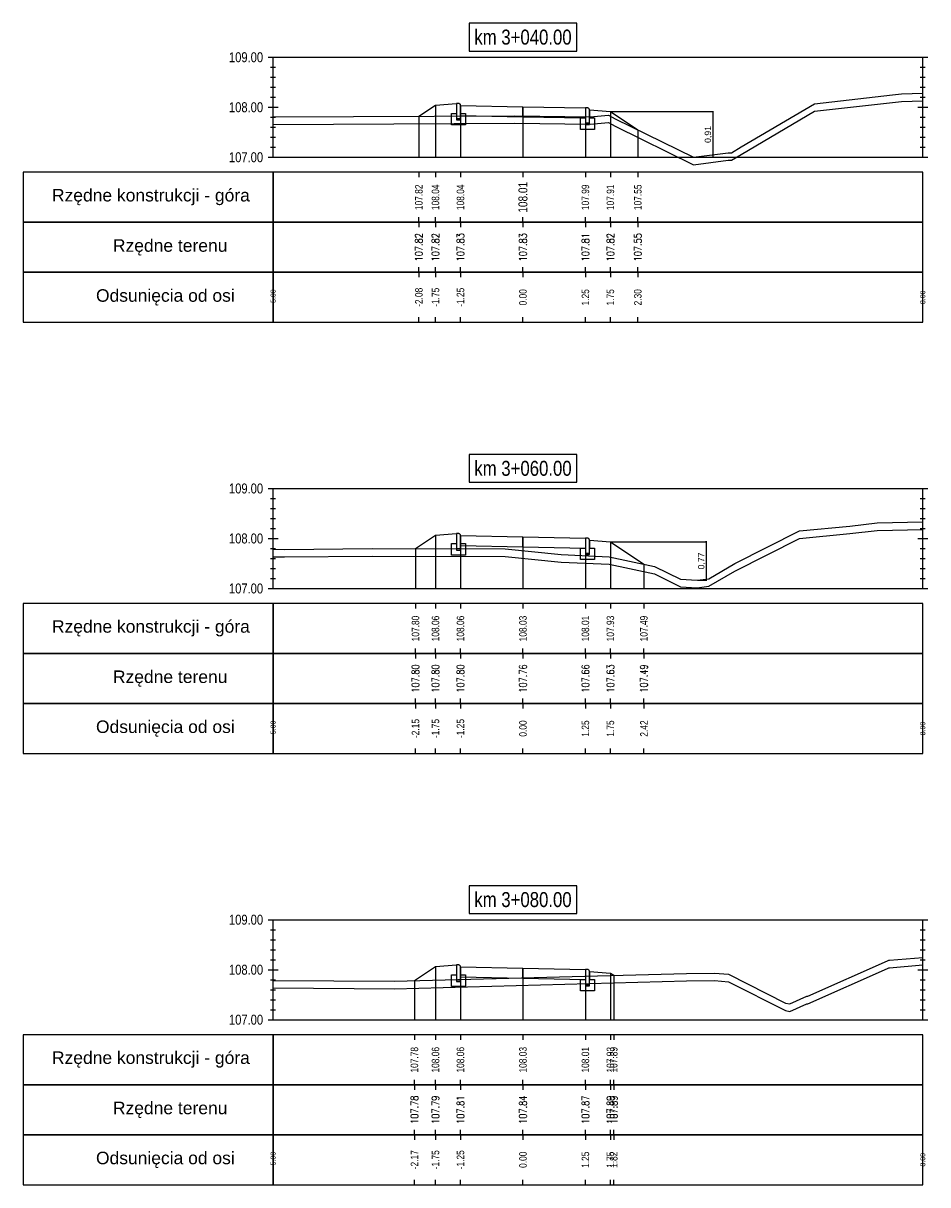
# Model space of a CAD drawing. Extents: x 7537626 to 7538805, y 5722894 to 5725486.
# Tile 54 of 90: x 7538456 to 7538474, y 5725387 to 5725410. Entities that reach past the tile are written whole.
import ezdxf

# ---------------------------------------------------------------- set-up
doc = ezdxf.new("R2010")
doc.units = 0
doc.header["$PDMODE"] = 35
doc.header["$PDSIZE"] = 0.3
for name, color, linetype in [('C-DROGI-PROFILE', 7, 'Continuous'), ('C-DROGI-PROFILE-ETYKIETY', 7, 'Continuous'), ('C-DROGI-PRZEKROJE-ETYKIETY', 7, 'Continuous'), ('C-POPRZECZKA-przekrój', 2, 'Continuous'), ('C-POPRZECZKA-widok', 1, 'Continuous')]:
    doc.layers.add(name, color=color, linetype=linetype)
for name, color, linetype, true_color in [('C-humus', 7, 'Continuous', 0x003df5), ('C-Teren', 7, 'Continuous', 0x005716), ('poprzeczki', 7, 'Continuous', 0x0000d6)]:
    doc.layers.add(name, color=color, linetype=linetype, true_color=true_color)
doc.styles.add('2mm08', font='arial.ttf', dxfattribs={"width": 0.8})
doc.styles.add('opis_50', font='arial.ttf', dxfattribs={"height": 0.125})
doc.styles.get("Standard").update_dxf_attribs({"font": 'arial.ttf'})
doc.dimstyles.new('OPIS_50', dxfattribs={"dimscale": 0.5, "dimtxt": 0.125, "dimasz": 0.25, "dimexe": 0.1, "dimexo": 0.15, "dimgap": 0.1, "dimtad": 1, "dimzin": 0, "dimtxsty": 'opis_50', "dimblk": 'ARCHTICK', "dimcen": 0.15, "dimdle": 0.1, "dimaunit": 2, "dimadec": 4, "dimazin": 0, "dimtfac": 1, "dimtmove": 0, "dimatfit": 3, "dimfxl": 1, "dimarcsym": 0})

# ---------------------------------------------------------------- blocks, each defined once
blk = doc.blocks.new('_ArchTick')
at = {"color": 0, "linetype": 'ByBlock', "const_width": 0.15}
blk.add_lwpolyline([(-0.5, -0.5), (0.5, 0.5)], dxfattribs=at)
blk = doc.blocks.new('*D150')
at = {"layer": 'Defpoints', "color": 0, "transparency": 16777216}
for p in [(7538468.068, 5725408.253), (7538469.732, 5725407.34), (7538470.114, 5725407.34)]:
    blk.add_point(p, dxfattribs=at)
at = {"layer": 'poprzeczki', "color": 0, "lineweight": -2, "transparency": 16777216}
for p, q in [((7538468.083, 5725408.253), (7538470.124, 5725408.253)), ((7538470.114, 5725408.263), (7538470.114, 5725407.33)), ((7538469.747, 5725407.34), (7538470.124, 5725407.34))]:
    blk.add_line(p, q, dxfattribs=at)
at = {"layer": 'poprzeczki', "color": 0, "lineweight": -2, "transparency": 16777216, "xscale": 0.025, "yscale": 0.025, "zscale": 0.025}
for p, rotation in [((7538470.114, 5725408.253), 90), ((7538470.114, 5725407.34), 270)]:
    blk.add_blockref('_ArchTick', p, dxfattribs=dict(at, rotation=rotation))
at = {"layer": 'poprzeczki', "color": 0, "transparency": 16777216, "insert": (7538470.029, 5725407.796), "char_height": 0.125, "attachment_point": 5, "rotation": 90, "style": 'opis_50'}
blk.add_mtext('0,91', dxfattribs=at)
blk = doc.blocks.new('*D151')
at = {"layer": 'Defpoints', "color": 0, "transparency": 16777216}
for p in [(7538468.068, 5725399.649), (7538469.803, 5725398.88), (7538469.981, 5725398.88)]:
    blk.add_point(p, dxfattribs=at)
at = {"layer": 'poprzeczki', "color": 0, "lineweight": -2, "transparency": 16777216}
for p, q in [((7538468.083, 5725399.649), (7538469.991, 5725399.649)), ((7538469.981, 5725399.659), (7538469.981, 5725398.87)), ((7538469.818, 5725398.88), (7538469.991, 5725398.88))]:
    blk.add_line(p, q, dxfattribs=at)
at = {"layer": 'poprzeczki', "color": 0, "lineweight": -2, "transparency": 16777216, "xscale": 0.025, "yscale": 0.025, "zscale": 0.025}
for p, rotation in [((7538469.981, 5725399.649), 90), ((7538469.981, 5725398.88), 270)]:
    blk.add_blockref('_ArchTick', p, dxfattribs=dict(at, rotation=rotation))
at = {"layer": 'poprzeczki', "color": 0, "transparency": 16777216, "insert": (7538469.895, 5725399.265), "char_height": 0.125, "attachment_point": 5, "rotation": 90, "style": 'opis_50'}
blk.add_mtext('0,77', dxfattribs=at)

msp = doc.modelspace()

# ---------------------------------------------------------------- linework, layer by layer
at = {"layer": 'C-DROGI-PROFILE', "color": 7, "linetype": 'Continuous', "lineweight": -3}
for p, q in [((7538464.235, 5725407.039), (7538464.235, 5725406.939)), ((7538464.568, 5725407.039), (7538464.568, 5725406.939)), ((7538465.068, 5725407.039), (7538465.068, 5725406.939)), ((7538466.318, 5725407.039), (7538466.318, 5725406.939)), ((7538467.568, 5725407.039), (7538467.568, 5725406.939)), ((7538468.068, 5725407.039), (7538468.068, 5725406.939)), ((7538468.616, 5725407.039), (7538468.616, 5725406.939)), ((7538464.235, 5725406.039), (7538464.235, 5725406.139)), ((7538464.568, 5725406.039), (7538464.568, 5725406.139)), ((7538465.068, 5725406.039), (7538465.068, 5725406.139)), ((7538466.318, 5725406.039), (7538466.318, 5725406.139)), ((7538467.568, 5725406.039), (7538467.568, 5725406.139)), ((7538468.068, 5725406.039), (7538468.068, 5725406.139)), ((7538468.616, 5725406.039), (7538468.616, 5725406.139)), ((7538464.235, 5725406.039), (7538464.235, 5725405.939)), ((7538464.568, 5725406.039), (7538464.568, 5725405.939)), ((7538465.068, 5725406.039), (7538465.068, 5725405.939)), ((7538466.318, 5725406.039), (7538466.318, 5725405.939)), ((7538467.568, 5725406.039), (7538467.568, 5725405.939)), ((7538468.068, 5725406.039), (7538468.068, 5725405.939)), ((7538468.616, 5725406.039), (7538468.616, 5725405.939)), ((7538464.235, 5725405.039), (7538464.235, 5725405.139)), ((7538464.568, 5725405.039), (7538464.568, 5725405.139)), ((7538465.068, 5725405.039), (7538465.068, 5725405.139)), ((7538466.318, 5725405.039), (7538466.318, 5725405.139)), ((7538467.568, 5725405.039), (7538467.568, 5725405.139)), ((7538468.068, 5725405.039), (7538468.068, 5725405.139)), ((7538468.616, 5725405.039), (7538468.616, 5725405.139)), ((7538464.235, 5725405.039), (7538464.235, 5725404.939)), ((7538464.568, 5725405.039), (7538464.568, 5725404.939)), ((7538465.068, 5725405.039), (7538465.068, 5725404.939)), ((7538466.318, 5725405.039), (7538466.318, 5725404.939)), ((7538467.568, 5725405.039), (7538467.568, 5725404.939)), ((7538468.068, 5725405.039), (7538468.068, 5725404.939)), ((7538468.616, 5725405.039), (7538468.616, 5725404.939)), ((7538464.235, 5725404.039), (7538464.235, 5725404.139)), ((7538464.568, 5725404.039), (7538464.568, 5725404.139)), ((7538465.068, 5725404.039), (7538465.068, 5725404.139)), ((7538466.318, 5725404.039), (7538466.318, 5725404.139)), ((7538467.568, 5725404.039), (7538467.568, 5725404.139)), ((7538468.068, 5725404.039), (7538468.068, 5725404.139)), ((7538468.616, 5725404.039), (7538468.616, 5725404.139)), ((7538464.168, 5725398.414), (7538464.168, 5725398.314)), ((7538464.568, 5725398.414), (7538464.568, 5725398.314)), ((7538465.068, 5725398.414), (7538465.068, 5725398.314)), ((7538466.318, 5725398.414), (7538466.318, 5725398.314)), ((7538467.568, 5725398.414), (7538467.568, 5725398.314)), ((7538468.068, 5725398.414), (7538468.068, 5725398.314)), ((7538468.738, 5725398.414), (7538468.738, 5725398.314)), ((7538464.168, 5725397.414), (7538464.168, 5725397.514)), ((7538464.568, 5725397.414), (7538464.568, 5725397.514)), ((7538465.068, 5725397.414), (7538465.068, 5725397.514)), ((7538466.318, 5725397.414), (7538466.318, 5725397.514)), ((7538467.568, 5725397.414), (7538467.568, 5725397.514)), ((7538468.068, 5725397.414), (7538468.068, 5725397.514)), ((7538468.738, 5725397.414), (7538468.738, 5725397.514)), ((7538464.168, 5725397.414), (7538464.168, 5725397.314)), ((7538464.568, 5725397.414), (7538464.568, 5725397.314)), ((7538465.068, 5725397.414), (7538465.068, 5725397.314)), ((7538466.318, 5725397.414), (7538466.318, 5725397.314)), ((7538467.568, 5725397.414), (7538467.568, 5725397.314)), ((7538468.068, 5725397.414), (7538468.068, 5725397.314)), ((7538468.738, 5725397.414), (7538468.738, 5725397.314)), ((7538464.168, 5725396.414), (7538464.168, 5725396.514)), ((7538464.168, 5725396.414), (7538464.168, 5725396.314)), ((7538464.568, 5725396.414), (7538464.568, 5725396.514)), ((7538464.568, 5725396.414), (7538464.568, 5725396.314)), ((7538465.068, 5725396.414), (7538465.068, 5725396.514)), ((7538465.068, 5725396.414), (7538465.068, 5725396.314)), ((7538466.318, 5725396.414), (7538466.318, 5725396.514)), ((7538466.318, 5725396.414), (7538466.318, 5725396.314)), ((7538467.568, 5725396.414), (7538467.568, 5725396.514)), ((7538467.568, 5725396.414), (7538467.568, 5725396.314)), ((7538468.068, 5725396.414), (7538468.068, 5725396.514)), ((7538468.068, 5725396.414), (7538468.068, 5725396.314)), ((7538468.738, 5725396.414), (7538468.738, 5725396.514)), ((7538468.738, 5725396.414), (7538468.738, 5725396.314)), ((7538464.168, 5725395.414), (7538464.168, 5725395.514)), ((7538464.568, 5725395.414), (7538464.568, 5725395.514)), ((7538465.068, 5725395.414), (7538465.068, 5725395.514)), ((7538466.318, 5725395.414), (7538466.318, 5725395.514)), ((7538467.568, 5725395.414), (7538467.568, 5725395.514)), ((7538468.068, 5725395.414), (7538468.068, 5725395.514)), ((7538468.738, 5725395.414), (7538468.738, 5725395.514)), ((7538464.147, 5725389.789), (7538464.147, 5725389.689)), ((7538464.568, 5725389.789), (7538464.568, 5725389.689)), ((7538465.068, 5725389.789), (7538465.068, 5725389.689)), ((7538466.318, 5725389.789), (7538466.318, 5725389.689)), ((7538467.568, 5725389.789), (7538467.568, 5725389.689)), ((7538468.068, 5725389.789), (7538468.068, 5725389.689)), ((7538468.135, 5725389.789), (7538468.135, 5725389.689)), ((7538464.147, 5725388.789), (7538464.147, 5725388.889)), ((7538464.568, 5725388.789), (7538464.568, 5725388.889)), ((7538465.068, 5725388.789), (7538465.068, 5725388.889)), ((7538466.318, 5725388.789), (7538466.318, 5725388.889)), ((7538467.568, 5725388.789), (7538467.568, 5725388.889)), ((7538468.068, 5725388.789), (7538468.068, 5725388.889)), ((7538468.135, 5725388.789), (7538468.135, 5725388.889)), ((7538464.147, 5725388.789), (7538464.147, 5725388.689)), ((7538464.568, 5725388.789), (7538464.568, 5725388.689)), ((7538465.068, 5725388.789), (7538465.068, 5725388.689)), ((7538466.318, 5725388.789), (7538466.318, 5725388.689)), ((7538467.568, 5725388.789), (7538467.568, 5725388.689)), ((7538468.068, 5725388.789), (7538468.068, 5725388.689)), ((7538468.135, 5725388.789), (7538468.135, 5725388.689)), ((7538464.147, 5725387.789), (7538464.147, 5725387.889)), ((7538464.147, 5725387.789), (7538464.147, 5725387.689)), ((7538464.568, 5725387.789), (7538464.568, 5725387.889)), ((7538464.568, 5725387.789), (7538464.568, 5725387.689)), ((7538465.068, 5725387.789), (7538465.068, 5725387.889)), ((7538465.068, 5725387.789), (7538465.068, 5725387.689)), ((7538466.318, 5725387.789), (7538466.318, 5725387.889)), ((7538466.318, 5725387.789), (7538466.318, 5725387.689)), ((7538467.568, 5725387.789), (7538467.568, 5725387.889)), ((7538467.568, 5725387.789), (7538467.568, 5725387.689)), ((7538468.068, 5725387.789), (7538468.068, 5725387.889)), ((7538468.068, 5725387.789), (7538468.068, 5725387.689)), ((7538468.135, 5725387.789), (7538468.135, 5725387.889)), ((7538468.135, 5725387.789), (7538468.135, 5725387.689)), ((7538464.147, 5725386.789), (7538464.147, 5725386.889)), ((7538464.568, 5725386.789), (7538464.568, 5725386.889)), ((7538465.068, 5725386.789), (7538465.068, 5725386.889)), ((7538466.318, 5725386.789), (7538466.318, 5725386.889)), ((7538467.568, 5725386.789), (7538467.568, 5725386.889)), ((7538468.068, 5725386.789), (7538468.068, 5725386.889)), ((7538468.135, 5725386.789), (7538468.135, 5725386.889))]:
    msp.add_line(p, q, dxfattribs=at)
at = {"layer": 'C-DROGI-PROFILE', "color": 1, "linetype": 'Continuous', "lineweight": -3}
for points in [[(7538461.318, 5725406.039), (7538461.318, 5725407.039), (7538456.318, 5725407.039), (7538456.318, 5725406.039)], [(7538461.318, 5725406.039), (7538474.318, 5725406.039), (7538474.318, 5725407.039), (7538461.318, 5725407.039)], [(7538461.318, 5725405.039), (7538461.318, 5725406.039), (7538456.318, 5725406.039), (7538456.318, 5725405.039)], [(7538461.318, 5725405.039), (7538474.318, 5725405.039), (7538474.318, 5725406.039), (7538461.318, 5725406.039)], [(7538461.318, 5725404.039), (7538461.318, 5725405.039), (7538456.318, 5725405.039), (7538456.318, 5725404.039)], [(7538461.318, 5725404.039), (7538474.318, 5725404.039), (7538474.318, 5725405.039), (7538461.318, 5725405.039)], [(7538461.318, 5725397.414), (7538461.318, 5725398.414), (7538456.318, 5725398.414), (7538456.318, 5725397.414)], [(7538461.318, 5725397.414), (7538474.318, 5725397.414), (7538474.318, 5725398.414), (7538461.318, 5725398.414)], [(7538461.318, 5725396.414), (7538461.318, 5725397.414), (7538456.318, 5725397.414), (7538456.318, 5725396.414)], [(7538461.318, 5725396.414), (7538474.318, 5725396.414), (7538474.318, 5725397.414), (7538461.318, 5725397.414)], [(7538461.318, 5725395.414), (7538461.318, 5725396.414), (7538456.318, 5725396.414), (7538456.318, 5725395.414)], [(7538461.318, 5725395.414), (7538474.318, 5725395.414), (7538474.318, 5725396.414), (7538461.318, 5725396.414)], [(7538461.318, 5725388.789), (7538461.318, 5725389.789), (7538456.318, 5725389.789), (7538456.318, 5725388.789)], [(7538461.318, 5725388.789), (7538474.318, 5725388.789), (7538474.318, 5725389.789), (7538461.318, 5725389.789)], [(7538461.318, 5725387.789), (7538461.318, 5725388.789), (7538456.318, 5725388.789), (7538456.318, 5725387.789)], [(7538461.318, 5725387.789), (7538474.318, 5725387.789), (7538474.318, 5725388.789), (7538461.318, 5725388.789)], [(7538461.318, 5725386.789), (7538461.318, 5725387.789), (7538456.318, 5725387.789), (7538456.318, 5725386.789)], [(7538461.318, 5725386.789), (7538474.318, 5725386.789), (7538474.318, 5725387.789), (7538461.318, 5725387.789)]]:
    msp.add_3dface(points, dxfattribs=at)
at = {"layer": 'C-DROGI-PRZEKROJE-ETYKIETY', "color": 1, "linetype": 'Continuous', "lineweight": -3}
for p, q in [((7538464.568, 5725408.383), (7538464.568, 5725407.339)), ((7538465.068, 5725408.376), (7538465.068, 5725407.339)), ((7538464.235, 5725408.161), (7538464.235, 5725407.339)), ((7538466.318, 5725408.351), (7538466.318, 5725407.339)), ((7538467.568, 5725408.326), (7538467.568, 5725407.339)), ((7538468.068, 5725408.253), (7538468.068, 5725407.339)), ((7538468.616, 5725407.887), (7538468.616, 5725407.339)), ((7538464.568, 5725399.779), (7538464.568, 5725398.714)), ((7538465.068, 5725399.772), (7538465.068, 5725398.714)), ((7538466.318, 5725399.747), (7538466.318, 5725398.714)), ((7538467.568, 5725399.722), (7538467.568, 5725398.714)), ((7538468.068, 5725399.649), (7538468.068, 5725398.714)), ((7538464.168, 5725399.512), (7538464.168, 5725398.714)), ((7538468.738, 5725399.202), (7538468.738, 5725398.714)), ((7538464.568, 5725391.152), (7538464.568, 5725390.089)), ((7538465.068, 5725391.146), (7538465.068, 5725390.089)), ((7538466.318, 5725391.121), (7538466.318, 5725390.089)), ((7538467.568, 5725391.096), (7538467.568, 5725390.089)), ((7538468.068, 5725391.022), (7538468.068, 5725390.089)), ((7538468.135, 5725390.978), (7538468.135, 5725390.089)), ((7538464.147, 5725390.872), (7538464.147, 5725390.089))]:
    msp.add_line(p, q, dxfattribs=at)
at = {"layer": 'C-humus'}
for p, q in [((7538472.153, 5725408.261), (7538473.714, 5725408.438)), ((7538473.714, 5725408.438), (7538473.892, 5725408.458)), ((7538473.892, 5725408.458), (7538474.318, 5725408.47)), ((7538470.687, 5725407.396), (7538472.153, 5725408.261)), ((7538461.318, 5725407.996), (7538466.151, 5725408.021)), ((7538466.151, 5725408.021), (7538467.664, 5725408.001)), ((7538467.664, 5725408.001), (7538468.03, 5725408.034)), ((7538468.03, 5725408.034), (7538468.16, 5725407.961)), ((7538468.16, 5725407.961), (7538469.732, 5725407.19)), ((7538469.732, 5725407.19), (7538470.423, 5725407.279)), ((7538470.423, 5725407.279), (7538470.489, 5725407.28)), ((7538470.489, 5725407.28), (7538470.687, 5725407.396)), ((7538471.854, 5725399.716), (7538472.855, 5725399.813)), ((7538472.855, 5725399.813), (7538473.408, 5725399.875)), ((7538473.408, 5725399.875), (7538474.318, 5725399.895)), ((7538470.555, 5725399.064), (7538471.854, 5725399.716)), ((7538461.318, 5725399.351), (7538461.547, 5725399.348)), ((7538461.547, 5725399.348), (7538463.297, 5725399.364)), ((7538463.297, 5725399.364), (7538465.964, 5725399.358)), ((7538465.964, 5725399.358), (7538467.08, 5725399.244)), ((7538467.08, 5725399.244), (7538468.04, 5725399.199)), ((7538468.04, 5725399.199), (7538468.949, 5725399.008)), ((7538468.949, 5725399.008), (7538469.469, 5725398.75)), ((7538470.04, 5725398.761), (7538470.555, 5725399.064)), ((7538469.469, 5725398.75), (7538469.803, 5725398.73)), ((7538469.803, 5725398.73), (7538470.04, 5725398.761)), ((7538473.654, 5725391.131), (7538474.318, 5725391.186)), ((7538472.02, 5725390.408), (7538473.611, 5725391.117)), ((7538473.611, 5725391.117), (7538473.636, 5725391.129)), ((7538473.636, 5725391.129), (7538473.654, 5725391.131)), ((7538461.318, 5725390.727), (7538463.749, 5725390.711)), ((7538463.749, 5725390.711), (7538469.59, 5725390.866)), ((7538469.59, 5725390.866), (7538470.153, 5725390.874)), ((7538470.153, 5725390.874), (7538470.428, 5725390.85)), ((7538470.428, 5725390.85), (7538471.568, 5725390.273)), ((7538471.568, 5725390.273), (7538471.656, 5725390.256)), ((7538471.656, 5725390.256), (7538471.997, 5725390.409)), ((7538471.997, 5725390.409), (7538472.02, 5725390.408))]:
    msp.add_line(p, q, dxfattribs=at)
at = {"layer": 'C-POPRZECZKA-przekrój', "color": 2, "linetype": 'Continuous', "lineweight": -3}
for p, q in [((7538464.235, 5725408.161), (7538464.568, 5725408.383)), ((7538464.568, 5725408.383), (7538464.988, 5725408.416)), ((7538465.028, 5725408.416), (7538464.988, 5725408.416)), ((7538464.988, 5725408.416), (7538464.988, 5725408.086)), ((7538465.033, 5725408.416), (7538465.028, 5725408.416)), ((7538465.042, 5725408.414), (7538465.033, 5725408.416)), ((7538465.05, 5725408.41), (7538465.042, 5725408.414)), ((7538465.056, 5725408.405), (7538465.05, 5725408.41)), ((7538465.061, 5725408.399), (7538465.056, 5725408.405)), ((7538465.065, 5725408.392), (7538465.061, 5725408.399)), ((7538465.067, 5725408.384), (7538465.065, 5725408.392)), ((7538465.068, 5725408.376), (7538465.067, 5725408.384)), ((7538465.068, 5725408.376), (7538466.318, 5725408.351)), ((7538465.068, 5725408.376), (7538465.069, 5725408.176)), ((7538465.068, 5725408.086), (7538465.068, 5725408.376)), ((7538465.068, 5725408.376), (7538465.068, 5725408.216)), ((7538464.888, 5725407.986), (7538464.888, 5725408.216)), ((7538464.888, 5725408.216), (7538464.988, 5725408.216)), ((7538464.988, 5725408.216), (7538464.988, 5725408.116)), ((7538465.068, 5725408.216), (7538465.168, 5725408.216)), ((7538465.069, 5725408.176), (7538466.318, 5725408.151)), ((7538465.168, 5725408.216), (7538465.168, 5725407.986)), ((7538466.318, 5725408.151), (7538466.318, 5725408.351)), ((7538466.318, 5725408.351), (7538467.568, 5725408.326)), ((7538466.318, 5725408.151), (7538467.567, 5725408.126)), ((7538467.568, 5725408.326), (7538467.567, 5725408.126)), ((7538467.608, 5725408.326), (7538467.568, 5725408.326)), ((7538467.568, 5725408.326), (7538467.568, 5725407.996)), ((7538467.613, 5725408.326), (7538467.608, 5725408.326)), ((7538467.622, 5725408.324), (7538467.613, 5725408.326)), ((7538467.63, 5725408.32), (7538467.622, 5725408.324)), ((7538467.636, 5725408.315), (7538467.63, 5725408.32)), ((7538467.641, 5725408.309), (7538467.636, 5725408.315)), ((7538467.645, 5725408.302), (7538467.641, 5725408.309)), ((7538467.647, 5725408.294), (7538467.645, 5725408.302)), ((7538467.648, 5725408.286), (7538467.647, 5725408.294)), ((7538467.648, 5725407.996), (7538467.648, 5725408.286)), ((7538467.648, 5725408.286), (7538467.648, 5725408.126)), ((7538467.648, 5725408.286), (7538468.068, 5725408.253)), ((7538468.068, 5725408.253), (7538468.616, 5725407.887)), ((7538465.168, 5725407.986), (7538464.888, 5725407.986)), ((7538464.988, 5725408.116), (7538465.068, 5725408.116)), ((7538464.988, 5725408.086), (7538465.068, 5725408.086)), ((7538467.468, 5725407.896), (7538467.468, 5725408.126)), ((7538467.468, 5725408.126), (7538467.568, 5725408.126)), ((7538467.568, 5725408.126), (7538467.568, 5725408.026)), ((7538467.568, 5725408.026), (7538467.648, 5725408.026)), ((7538467.568, 5725407.996), (7538467.648, 5725407.996)), ((7538467.648, 5725408.126), (7538467.748, 5725408.126)), ((7538467.748, 5725408.126), (7538467.748, 5725407.896)), ((7538467.748, 5725407.896), (7538467.468, 5725407.896)), ((7538464.168, 5725399.512), (7538464.568, 5725399.779)), ((7538464.568, 5725399.779), (7538464.988, 5725399.812)), ((7538465.028, 5725399.812), (7538464.988, 5725399.812)), ((7538464.988, 5725399.812), (7538464.988, 5725399.482)), ((7538465.033, 5725399.812), (7538465.028, 5725399.812)), ((7538465.042, 5725399.81), (7538465.033, 5725399.812)), ((7538465.05, 5725399.806), (7538465.042, 5725399.81)), ((7538465.056, 5725399.801), (7538465.05, 5725399.806)), ((7538465.061, 5725399.795), (7538465.056, 5725399.801)), ((7538465.065, 5725399.788), (7538465.061, 5725399.795)), ((7538465.067, 5725399.78), (7538465.065, 5725399.788)), ((7538465.068, 5725399.772), (7538465.067, 5725399.78)), ((7538464.888, 5725399.382), (7538464.888, 5725399.612)), ((7538464.888, 5725399.612), (7538464.988, 5725399.612)), ((7538464.988, 5725399.612), (7538464.988, 5725399.512)), ((7538465.068, 5725399.772), (7538466.318, 5725399.747)), ((7538465.068, 5725399.772), (7538465.069, 5725399.572)), ((7538465.068, 5725399.482), (7538465.068, 5725399.772)), ((7538465.068, 5725399.772), (7538465.068, 5725399.612)), ((7538465.068, 5725399.612), (7538465.168, 5725399.612)), ((7538465.069, 5725399.572), (7538466.318, 5725399.547)), ((7538465.168, 5725399.612), (7538465.168, 5725399.382)), ((7538466.318, 5725399.547), (7538466.318, 5725399.747)), ((7538466.318, 5725399.747), (7538467.568, 5725399.722)), ((7538466.318, 5725399.547), (7538467.567, 5725399.522)), ((7538467.568, 5725399.722), (7538467.567, 5725399.522)), ((7538467.608, 5725399.722), (7538467.568, 5725399.722)), ((7538467.568, 5725399.722), (7538467.568, 5725399.392)), ((7538467.613, 5725399.722), (7538467.608, 5725399.722)), ((7538467.622, 5725399.72), (7538467.613, 5725399.722)), ((7538467.63, 5725399.716), (7538467.622, 5725399.72)), ((7538467.636, 5725399.711), (7538467.63, 5725399.716)), ((7538467.641, 5725399.705), (7538467.636, 5725399.711)), ((7538467.645, 5725399.698), (7538467.641, 5725399.705)), ((7538467.647, 5725399.69), (7538467.645, 5725399.698)), ((7538467.648, 5725399.682), (7538467.647, 5725399.69)), ((7538467.648, 5725399.392), (7538467.648, 5725399.682)), ((7538467.648, 5725399.682), (7538467.648, 5725399.522)), ((7538467.648, 5725399.682), (7538468.068, 5725399.649)), ((7538468.068, 5725399.649), (7538468.738, 5725399.202)), ((7538465.168, 5725399.382), (7538464.888, 5725399.382)), ((7538464.988, 5725399.512), (7538465.068, 5725399.512)), ((7538464.988, 5725399.482), (7538465.068, 5725399.482)), ((7538467.468, 5725399.292), (7538467.468, 5725399.522)), ((7538467.468, 5725399.522), (7538467.568, 5725399.522)), ((7538467.568, 5725399.522), (7538467.568, 5725399.422)), ((7538467.568, 5725399.422), (7538467.648, 5725399.422)), ((7538467.568, 5725399.392), (7538467.648, 5725399.392)), ((7538467.648, 5725399.522), (7538467.748, 5725399.522)), ((7538467.748, 5725399.522), (7538467.748, 5725399.292)), ((7538467.748, 5725399.292), (7538467.468, 5725399.292)), ((7538464.568, 5725391.152), (7538464.988, 5725391.186)), ((7538465.028, 5725391.186), (7538464.988, 5725391.186)), ((7538464.988, 5725391.186), (7538464.988, 5725390.856)), ((7538465.033, 5725391.186), (7538465.028, 5725391.186)), ((7538465.042, 5725391.183), (7538465.033, 5725391.186)), ((7538465.05, 5725391.179), (7538465.042, 5725391.183)), ((7538464.147, 5725390.872), (7538464.568, 5725391.152)), ((7538464.888, 5725390.756), (7538464.888, 5725390.986)), ((7538464.888, 5725390.986), (7538464.988, 5725390.986)), ((7538464.988, 5725390.986), (7538464.988, 5725390.886)), ((7538465.056, 5725391.174), (7538465.05, 5725391.179)), ((7538465.061, 5725391.169), (7538465.056, 5725391.174)), ((7538465.065, 5725391.162), (7538465.061, 5725391.169)), ((7538465.067, 5725391.153), (7538465.065, 5725391.162)), ((7538465.068, 5725391.146), (7538465.067, 5725391.153)), ((7538465.068, 5725391.146), (7538466.318, 5725391.121)), ((7538465.068, 5725391.146), (7538465.069, 5725390.946)), ((7538465.068, 5725390.856), (7538465.068, 5725391.146)), ((7538465.068, 5725391.146), (7538465.068, 5725390.986)), ((7538465.068, 5725390.986), (7538465.168, 5725390.986)), ((7538465.168, 5725390.986), (7538465.168, 5725390.756)), ((7538466.318, 5725390.921), (7538466.318, 5725391.121)), ((7538466.318, 5725391.121), (7538467.568, 5725391.096)), ((7538467.568, 5725391.096), (7538467.567, 5725390.896)), ((7538467.608, 5725391.096), (7538467.568, 5725391.096)), ((7538467.568, 5725391.096), (7538467.568, 5725390.766)), ((7538467.613, 5725391.096), (7538467.608, 5725391.096)), ((7538467.622, 5725391.093), (7538467.613, 5725391.096)), ((7538467.63, 5725391.089), (7538467.622, 5725391.093)), ((7538467.636, 5725391.084), (7538467.63, 5725391.089)), ((7538467.641, 5725391.079), (7538467.636, 5725391.084)), ((7538467.645, 5725391.072), (7538467.641, 5725391.079)), ((7538467.647, 5725391.063), (7538467.645, 5725391.072)), ((7538467.648, 5725391.056), (7538467.647, 5725391.063)), ((7538467.648, 5725390.766), (7538467.648, 5725391.056)), ((7538467.648, 5725391.056), (7538467.648, 5725390.896)), ((7538467.648, 5725391.056), (7538468.068, 5725391.022)), ((7538468.068, 5725391.022), (7538468.135, 5725390.978)), ((7538465.168, 5725390.756), (7538464.888, 5725390.756)), ((7538464.988, 5725390.886), (7538465.068, 5725390.886)), ((7538464.988, 5725390.856), (7538465.068, 5725390.856)), ((7538465.069, 5725390.946), (7538466.318, 5725390.921)), ((7538466.318, 5725390.921), (7538467.567, 5725390.896)), ((7538467.468, 5725390.666), (7538467.468, 5725390.896)), ((7538467.468, 5725390.896), (7538467.568, 5725390.896)), ((7538467.568, 5725390.896), (7538467.568, 5725390.796)), ((7538467.568, 5725390.796), (7538467.648, 5725390.796)), ((7538467.568, 5725390.766), (7538467.648, 5725390.766)), ((7538467.648, 5725390.896), (7538467.748, 5725390.896)), ((7538467.748, 5725390.896), (7538467.748, 5725390.666)), ((7538467.748, 5725390.666), (7538467.468, 5725390.666))]:
    msp.add_line(p, q, dxfattribs=at)
at = {"layer": 'C-POPRZECZKA-widok', "color": 1, "linetype": 'Continuous', "lineweight": -3}
for p, q in [((7538461.218, 5725409.339), (7538474.418, 5725409.339)), ((7538461.318, 5725407.339), (7538461.318, 5725409.339)), ((7538474.318, 5725407.339), (7538474.318, 5725409.339)), ((7538461.268, 5725409.139), (7538461.368, 5725409.139)), ((7538474.268, 5725409.139), (7538474.368, 5725409.139)), ((7538461.268, 5725408.939), (7538461.368, 5725408.939)), ((7538474.268, 5725408.939), (7538474.368, 5725408.939)), ((7538461.268, 5725408.739), (7538461.368, 5725408.739)), ((7538474.268, 5725408.739), (7538474.368, 5725408.739)), ((7538461.268, 5725408.539), (7538461.368, 5725408.539)), ((7538474.268, 5725408.539), (7538474.368, 5725408.539)), ((7538461.218, 5725408.339), (7538461.418, 5725408.339)), ((7538461.268, 5725408.339), (7538461.368, 5725408.339)), ((7538474.218, 5725408.339), (7538474.418, 5725408.339)), ((7538474.268, 5725408.339), (7538474.368, 5725408.339)), ((7538461.268, 5725408.139), (7538461.368, 5725408.139)), ((7538461.268, 5725407.939), (7538461.368, 5725407.939)), ((7538474.268, 5725408.139), (7538474.368, 5725408.139)), ((7538474.268, 5725407.939), (7538474.368, 5725407.939)), ((7538461.268, 5725407.739), (7538461.368, 5725407.739)), ((7538474.268, 5725407.739), (7538474.368, 5725407.739)), ((7538461.268, 5725407.539), (7538461.368, 5725407.539)), ((7538474.268, 5725407.539), (7538474.368, 5725407.539)), ((7538461.218, 5725407.339), (7538474.418, 5725407.339)), ((7538461.218, 5725400.714), (7538474.418, 5725400.714)), ((7538461.318, 5725398.714), (7538461.318, 5725400.714)), ((7538474.318, 5725398.714), (7538474.318, 5725400.714)), ((7538461.268, 5725400.514), (7538461.368, 5725400.514)), ((7538474.268, 5725400.514), (7538474.368, 5725400.514)), ((7538461.268, 5725400.314), (7538461.368, 5725400.314)), ((7538474.268, 5725400.314), (7538474.368, 5725400.314)), ((7538461.268, 5725400.114), (7538461.368, 5725400.114)), ((7538474.268, 5725400.114), (7538474.368, 5725400.114)), ((7538461.268, 5725399.914), (7538461.368, 5725399.914)), ((7538474.268, 5725399.914), (7538474.368, 5725399.914)), ((7538461.218, 5725399.714), (7538461.418, 5725399.714)), ((7538461.268, 5725399.714), (7538461.368, 5725399.714)), ((7538474.218, 5725399.714), (7538474.418, 5725399.714)), ((7538474.268, 5725399.714), (7538474.368, 5725399.714)), ((7538461.268, 5725399.514), (7538461.368, 5725399.514)), ((7538461.268, 5725399.314), (7538461.368, 5725399.314)), ((7538474.268, 5725399.514), (7538474.368, 5725399.514)), ((7538474.268, 5725399.314), (7538474.368, 5725399.314)), ((7538461.268, 5725399.114), (7538461.368, 5725399.114)), ((7538474.268, 5725399.114), (7538474.368, 5725399.114)), ((7538461.268, 5725398.914), (7538461.368, 5725398.914)), ((7538474.268, 5725398.914), (7538474.368, 5725398.914)), ((7538461.218, 5725398.714), (7538474.418, 5725398.714)), ((7538461.218, 5725392.089), (7538474.418, 5725392.089)), ((7538461.268, 5725391.889), (7538461.368, 5725391.889)), ((7538461.318, 5725390.089), (7538461.318, 5725392.089)), ((7538474.268, 5725391.889), (7538474.368, 5725391.889)), ((7538474.318, 5725390.089), (7538474.318, 5725392.089)), ((7538461.268, 5725391.689), (7538461.368, 5725391.689)), ((7538474.268, 5725391.689), (7538474.368, 5725391.689)), ((7538461.268, 5725391.489), (7538461.368, 5725391.489)), ((7538474.268, 5725391.489), (7538474.368, 5725391.489)), ((7538461.268, 5725391.289), (7538461.368, 5725391.289)), ((7538474.268, 5725391.289), (7538474.368, 5725391.289)), ((7538461.218, 5725391.089), (7538461.418, 5725391.089)), ((7538461.268, 5725391.089), (7538461.368, 5725391.089)), ((7538474.218, 5725391.089), (7538474.418, 5725391.089)), ((7538474.268, 5725391.089), (7538474.368, 5725391.089)), ((7538461.268, 5725390.889), (7538461.368, 5725390.889)), ((7538474.268, 5725390.889), (7538474.368, 5725390.889)), ((7538461.268, 5725390.689), (7538461.368, 5725390.689)), ((7538461.268, 5725390.489), (7538461.368, 5725390.489)), ((7538474.268, 5725390.689), (7538474.368, 5725390.689)), ((7538474.268, 5725390.489), (7538474.368, 5725390.489)), ((7538461.268, 5725390.289), (7538461.368, 5725390.289)), ((7538474.268, 5725390.289), (7538474.368, 5725390.289)), ((7538461.218, 5725390.089), (7538474.418, 5725390.089))]:
    msp.add_line(p, q, dxfattribs=at)
at = {"layer": 'C-POPRZECZKA-widok', "color": 3, "linetype": 'Continuous', "lineweight": -3}
for points in [[(7538465.238, 5725409.464), (7538467.398, 5725409.464), (7538467.398, 5725410.021), (7538465.238, 5725410.021)], [(7538465.238, 5725400.839), (7538467.398, 5725400.839), (7538467.398, 5725401.396), (7538465.238, 5725401.396)], [(7538465.238, 5725392.214), (7538467.398, 5725392.214), (7538467.398, 5725392.771), (7538465.238, 5725392.771)]]:
    msp.add_3dface(points, dxfattribs=at)
at = {"layer": 'C-Teren'}
for p, q in [((7538473.714, 5725408.588), (7538473.892, 5725408.608)), ((7538473.892, 5725408.608), (7538474.318, 5725408.62)), ((7538470.687, 5725407.546), (7538472.153, 5725408.411)), ((7538472.153, 5725408.411), (7538473.714, 5725408.588)), ((7538461.318, 5725408.146), (7538466.151, 5725408.171)), ((7538466.151, 5725408.171), (7538467.664, 5725408.151)), ((7538467.664, 5725408.151), (7538468.03, 5725408.184)), ((7538468.03, 5725408.184), (7538468.16, 5725408.111)), ((7538468.16, 5725408.111), (7538469.732, 5725407.34)), ((7538470.489, 5725407.43), (7538470.687, 5725407.546)), ((7538469.732, 5725407.34), (7538470.423, 5725407.429)), ((7538470.423, 5725407.429), (7538470.489, 5725407.43)), ((7538472.855, 5725399.963), (7538473.408, 5725400.025)), ((7538473.408, 5725400.025), (7538474.318, 5725400.045)), ((7538470.555, 5725399.214), (7538471.854, 5725399.866)), ((7538471.854, 5725399.866), (7538472.855, 5725399.963)), ((7538461.318, 5725399.501), (7538461.547, 5725399.498)), ((7538461.547, 5725399.498), (7538463.297, 5725399.514)), ((7538463.297, 5725399.514), (7538465.964, 5725399.508)), ((7538465.964, 5725399.508), (7538467.08, 5725399.394)), ((7538467.08, 5725399.394), (7538468.04, 5725399.349)), ((7538468.04, 5725399.349), (7538468.949, 5725399.158)), ((7538468.949, 5725399.158), (7538469.469, 5725398.9)), ((7538470.04, 5725398.911), (7538470.555, 5725399.214)), ((7538469.469, 5725398.9), (7538469.803, 5725398.88)), ((7538469.803, 5725398.88), (7538470.04, 5725398.911)), ((7538472.02, 5725390.558), (7538473.611, 5725391.267)), ((7538473.611, 5725391.267), (7538473.636, 5725391.279)), ((7538473.636, 5725391.279), (7538473.654, 5725391.281)), ((7538473.654, 5725391.281), (7538474.318, 5725391.336)), ((7538463.749, 5725390.861), (7538469.59, 5725391.016)), ((7538469.59, 5725391.016), (7538470.153, 5725391.024)), ((7538470.153, 5725391.024), (7538470.428, 5725391)), ((7538470.428, 5725391), (7538471.568, 5725390.423)), ((7538461.318, 5725390.877), (7538463.749, 5725390.861)), ((7538471.656, 5725390.406), (7538471.997, 5725390.559)), ((7538471.997, 5725390.559), (7538472.02, 5725390.558)), ((7538471.568, 5725390.423), (7538471.656, 5725390.406))]:
    msp.add_line(p, q, dxfattribs=at)

# ---------------------------------------------------------------- texts
at = {"layer": 'C-DROGI-PROFILE', "color": 2}
for s, p in [('Rzędne konstrukcji - góra', (7538456.893, 5725406.456)), ('Rzędne terenu', (7538458.113, 5725405.45)), ('Odsunięcia od osi', (7538457.774, 5725404.45)), ('Rzędne konstrukcji - góra', (7538456.893, 5725397.831)), ('Rzędne terenu', (7538458.113, 5725396.825)), ('Odsunięcia od osi', (7538457.774, 5725395.825)), ('Rzędne konstrukcji - góra', (7538456.893, 5725389.206)), ('Rzędne terenu', (7538458.113, 5725388.2)), ('Odsunięcia od osi', (7538457.774, 5725387.2))]:
    msp.add_text(s, height=0.25, dxfattribs=at).set_placement(p)
at = {"layer": 'C-DROGI-PROFILE-ETYKIETY', "color": 1, "linetype": 'Continuous', "lineweight": -3, "attachment_point": 5, "rotation": 90, "style": '2mm08'}
for s, insert, char_height in [('107.82', (7538464.235, 5725406.539), 0.15), ('108.04', (7538464.568, 5725406.539), 0.15), ('108.04', (7538465.068, 5725406.539), 0.15), ('108.01', (7538466.318, 5725406.539), 0.18), ('107.99', (7538467.568, 5725406.539), 0.15), ('107.91', (7538468.068, 5725406.539), 0.15), ('107.55', (7538468.616, 5725406.539), 0.15), ('{\\Fsimplex.shx|c238;107.82}', (7538464.235, 5725405.539), 0.15), ('{\\Fsimplex.shx|c238;107.82}', (7538464.568, 5725405.539), 0.15), ('{\\Fsimplex.shx|c238;107.83}', (7538465.068, 5725405.539), 0.15), ('{\\Fsimplex.shx|c238;107.83}', (7538466.318, 5725405.539), 0.15), ('{\\Fsimplex.shx|c238;107.81}', (7538467.568, 5725405.539), 0.15), ('{\\Fsimplex.shx|c238;107.82}', (7538468.068, 5725405.539), 0.15), ('{\\Fsimplex.shx|c238;107.55}', (7538468.616, 5725405.539), 0.15), ('-2.08', (7538464.235, 5725404.539), 0.15), ('-1.75', (7538464.568, 5725404.539), 0.15), ('-1.25', (7538465.068, 5725404.539), 0.15), ('0.00', (7538466.318, 5725404.539), 0.15), ('1.25', (7538467.568, 5725404.539), 0.15), ('1.75', (7538468.068, 5725404.539), 0.15), ('2.30', (7538468.616, 5725404.539), 0.15), ('107.80', (7538464.168, 5725397.914), 0.15), ('108.06', (7538464.568, 5725397.914), 0.15), ('108.06', (7538465.068, 5725397.914), 0.15), ('108.03', (7538466.318, 5725397.914), 0.15), ('108.01', (7538467.568, 5725397.914), 0.15), ('107.93', (7538468.068, 5725397.914), 0.15), ('107.49', (7538468.738, 5725397.914), 0.15), ('{\\Fsimplex.shx|c238;107.80}', (7538464.168, 5725396.914), 0.15), ('{\\Fsimplex.shx|c238;107.80}', (7538464.568, 5725396.914), 0.15), ('{\\Fsimplex.shx|c238;107.80}', (7538465.068, 5725396.914), 0.15), ('{\\Fsimplex.shx|c238;107.76}', (7538466.318, 5725396.914), 0.15), ('{\\Fsimplex.shx|c238;107.66}', (7538467.568, 5725396.914), 0.15), ('{\\Fsimplex.shx|c238;107.63}', (7538468.068, 5725396.914), 0.15), ('{\\Fsimplex.shx|c238;107.49}', (7538468.738, 5725396.914), 0.15), ('-2.15', (7538464.168, 5725395.914), 0.15), ('-1.75', (7538464.568, 5725395.914), 0.15), ('-1.25', (7538465.068, 5725395.914), 0.15), ('0.00', (7538466.318, 5725395.914), 0.15), ('1.25', (7538467.568, 5725395.914), 0.15), ('1.75', (7538468.068, 5725395.914), 0.15), ('2.42', (7538468.738, 5725395.914), 0.15), ('107.78', (7538464.147, 5725389.289), 0.15), ('108.06', (7538464.568, 5725389.289), 0.15), ('108.06', (7538465.068, 5725389.289), 0.15), ('108.03', (7538466.318, 5725389.289), 0.15), ('108.01', (7538467.568, 5725389.289), 0.15), ('107.93', (7538468.068, 5725389.289), 0.15), ('107.89', (7538468.135, 5725389.289), 0.15), ('{\\Fsimplex.shx|c238;107.78}', (7538464.147, 5725388.289), 0.15), ('{\\Fsimplex.shx|c238;107.79}', (7538464.568, 5725388.289), 0.15), ('{\\Fsimplex.shx|c238;107.81}', (7538465.068, 5725388.289), 0.15), ('{\\Fsimplex.shx|c238;107.84}', (7538466.318, 5725388.289), 0.15), ('{\\Fsimplex.shx|c238;107.87}', (7538467.568, 5725388.289), 0.15), ('{\\Fsimplex.shx|c238;107.89}', (7538468.068, 5725388.289), 0.15), ('{\\Fsimplex.shx|c238;107.89}', (7538468.135, 5725388.289), 0.15), ('-2.17', (7538464.147, 5725387.289), 0.15), ('-1.75', (7538464.568, 5725387.289), 0.15), ('-1.25', (7538465.068, 5725387.289), 0.15), ('0.00', (7538466.318, 5725387.289), 0.15), ('1.25', (7538467.568, 5725387.289), 0.15), ('1.75', (7538468.068, 5725387.289), 0.15), ('1.82', (7538468.135, 5725387.289), 0.15)]:
    msp.add_mtext(s, dxfattribs=dict(at, insert=insert, char_height=char_height))
at = {"layer": 'C-DROGI-PROFILE-ETYKIETY', "color": 7, "linetype": 'Continuous', "lineweight": -3, "char_height": 0.1, "attachment_point": 5, "rotation": 90, "style": '2mm08'}
for s, insert in [('-5.00', (7538461.318, 5725404.539)), ('8.00', (7538474.318, 5725404.539)), ('-5.00', (7538461.318, 5725395.914)), ('8.00', (7538474.318, 5725395.914)), ('-5.00', (7538461.318, 5725387.289)), ('8.00', (7538474.318, 5725387.289))]:
    msp.add_mtext(s, dxfattribs=dict(at, insert=insert))
at = {"layer": 'C-POPRZECZKA-widok', "color": 3, "linetype": 'Continuous', "lineweight": -3, "char_height": 0.3, "attachment_point": 8, "style": '2mm08'}
for s, insert in [('km 3+040.00', (7538466.318, 5725409.589)), ('km 3+060.00', (7538466.318, 5725400.964)), ('km 3+080.00', (7538466.318, 5725392.339))]:
    msp.add_mtext(s, dxfattribs=dict(at, insert=insert))
at = {"layer": 'C-POPRZECZKA-widok', "color": 1, "linetype": 'Continuous', "lineweight": -3, "char_height": 0.2, "attachment_point": 6, "style": '2mm08'}
for s, insert in [('109.00', (7538461.118, 5725409.339)), ('108.00', (7538461.118, 5725408.339)), ('107.00', (7538461.118, 5725407.339)), ('109.00', (7538461.118, 5725400.714)), ('108.00', (7538461.118, 5725399.714)), ('107.00', (7538461.118, 5725398.714)), ('109.00', (7538461.118, 5725392.089)), ('108.00', (7538461.118, 5725391.089)), ('107.00', (7538461.118, 5725390.089))]:
    msp.add_mtext(s, dxfattribs=dict(at, insert=insert))

# ---------------------------------------------------------------- dimensions: what is measured, and where the dimension line sits
at = {"layer": 'poprzeczki'}
for base, p1, p2, picture, middle in [((7538470.114, 5725407.34), (7538468.068, 5725408.253), (7538469.732, 5725407.34), '*D150', (7538470.029, 5725407.796)), ((7538469.981, 5725398.88), (7538468.068, 5725399.649), (7538469.803, 5725398.88), '*D151', (7538469.895, 5725399.265))]:
    dim = msp.add_linear_dim(base=base, p1=p1, p2=p2, angle=90, dimstyle='OPIS_50', override={"dimscale": 0.1}, dxfattribs=at)
    dim.commit()
    dim.dimension.update_dxf_attribs({"geometry": picture, "text_midpoint": middle})

doc.saveas('drawing.dxf')
